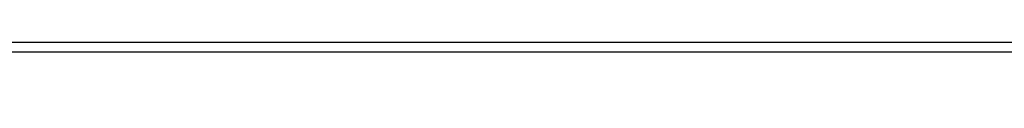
# Model space of a CAD drawing. Header units: millimetres. Extents: x -203 to 111, y 390 to 458.
# Tile 25 of 256: x -185.754 to -180.154, y 448.126 to 448.376. Entities that reach past the tile are written whole.
import ezdxf

# ---------------------------------------------------------------- set-up
doc = ezdxf.new("R2010")
doc.units = ezdxf.units.MM
doc.header["$MEASUREMENT"] = 0
doc.layers.add('Predefinito', color=5, linetype='Continuous')

msp = doc.modelspace()

# ---------------------------------------------------------------- linework, layer by layer
at = {"layer": 'Predefinito', "extrusion": (0, 1, 0)}
for points in [[(179.753274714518, 112.826268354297), (179.9974300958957, 112.8289783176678), (180.2436574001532, 112.8372044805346), (180.4917953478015, 112.8510878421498), (180.7416735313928, 112.8707643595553), (180.9931125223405, 112.8963643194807), (181.2459240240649, 112.9280117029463), (181.4999110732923, 112.9658235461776), (181.7548682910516, 113.0099093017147), (182.0105821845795, 113.060370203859), (182.2668315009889, 113.1172986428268), (182.5233876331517, 113.1807775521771), (182.780015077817, 113.2508798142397), (183.0364719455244, 113.3276676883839), (183.2925105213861, 113.4111922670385), (183.5478778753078, 113.5014929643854), (183.8023165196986, 113.5985970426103), (184.0555651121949, 113.702519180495), (184.3073592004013, 113.8132610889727), (184.5574320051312, 113.9308111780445), (184.805515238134, 114.0551442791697), (185.0513399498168, 114.1862214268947), (185.2946374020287, 114.3239897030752), (185.5351399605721, 114.4683821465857), (185.7725820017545, 114.6193177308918), (186.0067008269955, 114.7767014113), (186.2372375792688, 114.9404242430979), (186.4639381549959, 115.1103635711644), (186.6865541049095, 115.2863832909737), (186.9048435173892, 115.4683341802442), (187.1185718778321, 115.6560542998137), (187.3275128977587, 115.8493694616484), (187.53144930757, 116.048093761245), (187.7301736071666, 116.2520301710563), (187.9234887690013, 116.4609711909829), (188.1112088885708, 116.6746995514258), (188.2931597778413, 116.8929889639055), (188.4691794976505, 117.115604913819), (188.6391188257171, 117.3423054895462), (188.802841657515, 117.5728422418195), (188.9602253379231, 117.8069610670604), (189.1111609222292, 118.0444031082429), (189.2555533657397, 118.2849056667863), (189.3933216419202, 118.5282031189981), (189.5243987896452, 118.774027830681), (189.6487318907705, 119.0221110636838), (189.7662819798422, 119.2721838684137), (189.87702388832, 119.52397795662), (189.9809460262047, 119.7772265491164), (190.0780501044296, 120.0316651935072), (190.1683508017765, 120.2870325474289), (190.2518753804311, 120.5430711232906), (190.3286632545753, 120.7995279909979), (190.3987655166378, 121.0561554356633), (190.4622444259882, 121.3127115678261), (190.519172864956, 121.5689608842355), (190.5696337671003, 121.8246747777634), (190.6137195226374, 122.0796319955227), (190.6515313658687, 122.3336190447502), (190.6831787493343, 122.5864305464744), (190.7087787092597, 122.8378695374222), (190.7284552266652, 123.0877477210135), (190.7423385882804, 123.3358856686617), (190.7505647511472, 123.5821129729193), (190.753274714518, 292.826268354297), (190.7505647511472, 293.0704237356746), (190.7423385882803, 293.3166510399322), (190.7284552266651, 293.5647889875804), (190.7087787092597, 293.8146671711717), (190.6831787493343, 294.0661061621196), (190.6515313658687, 294.3189176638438), (190.6137195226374, 294.5729047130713), (190.5696337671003, 294.8278619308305), (190.519172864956, 295.0835758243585), (190.4622444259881, 295.3398251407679), (190.3987655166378, 295.5963812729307), (190.3286632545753, 295.853008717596), (190.2518753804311, 296.1094655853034), (190.1683508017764, 296.3655041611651), (190.0780501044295, 296.6208715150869), (189.9809460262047, 296.8753101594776), (189.8770238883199, 297.1285587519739), (189.7662819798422, 297.3803528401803), (189.6487318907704, 297.6304256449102), (189.5243987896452, 297.8785088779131), (189.3933216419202, 298.1243335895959), (189.2555533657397, 298.3676310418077), (189.1111609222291, 298.608133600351), (188.9602253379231, 298.8455756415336), (188.8028416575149, 299.0796944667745), (188.639118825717, 299.3102312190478), (188.4691794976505, 299.5369317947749), (188.2931597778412, 299.7595477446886), (188.1112088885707, 299.9778371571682), (187.9234887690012, 300.1915655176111), (187.7301736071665, 300.4005065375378), (187.5314493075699, 300.604442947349), (187.3275128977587, 300.8031672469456), (187.118571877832, 300.9964824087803), (186.9048435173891, 301.1842025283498), (186.6865541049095, 301.3661534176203), (186.4639381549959, 301.5421731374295), (186.2372375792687, 301.7121124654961), (186.0067008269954, 301.875835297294), (185.7725820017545, 302.0332189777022), (185.535139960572, 302.1841545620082), (185.2946374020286, 302.3285470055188), (185.0513399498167, 302.4663152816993), (184.8055152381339, 302.5973924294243), (184.5574320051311, 302.7217255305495), (184.3073592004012, 302.8392756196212), (184.0555651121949, 302.950017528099), (183.8023165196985, 303.0539396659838), (183.5478778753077, 303.1510437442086), (183.292510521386, 303.2413444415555), (183.0364719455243, 303.3248690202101), (182.780015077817, 303.4016568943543), (182.5233876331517, 303.4717591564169), (182.2668315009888, 303.5352380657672), (182.0105821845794, 303.592166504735), (181.7548682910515, 303.6426274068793), (181.4999110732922, 303.6867131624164), (181.2459240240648, 303.7245250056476), (180.9931125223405, 303.7561723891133), (180.7416735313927, 303.7817723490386), (180.4917953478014, 303.8014488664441), (180.2436574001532, 303.8153322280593), (179.9974300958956, 303.8235583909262), (61.75327471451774, 303.826268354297)], [(179.753274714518, 112.826268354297), (179.9974300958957, 112.8289783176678), (180.2436574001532, 112.8372044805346), (180.4917953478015, 112.8510878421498), (180.7416735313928, 112.8707643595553), (180.9931125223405, 112.8963643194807), (181.2459240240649, 112.9280117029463), (181.4999110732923, 112.9658235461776), (181.7548682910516, 113.0099093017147), (182.0105821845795, 113.060370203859), (182.2668315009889, 113.1172986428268), (182.5233876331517, 113.1807775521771), (182.780015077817, 113.2508798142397), (183.0364719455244, 113.3276676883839), (183.2925105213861, 113.4111922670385), (183.5478778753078, 113.5014929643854), (183.8023165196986, 113.5985970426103), (184.0555651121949, 113.702519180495), (184.3073592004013, 113.8132610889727), (184.5574320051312, 113.9308111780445), (184.805515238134, 114.0551442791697), (185.0513399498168, 114.1862214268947), (185.2946374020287, 114.3239897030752), (185.5351399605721, 114.4683821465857), (185.7725820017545, 114.6193177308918), (186.0067008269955, 114.7767014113), (186.2372375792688, 114.9404242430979), (186.4639381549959, 115.1103635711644), (186.6865541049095, 115.2863832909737), (186.9048435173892, 115.4683341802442), (187.1185718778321, 115.6560542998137), (187.3275128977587, 115.8493694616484), (187.53144930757, 116.048093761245), (187.7301736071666, 116.2520301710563), (187.9234887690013, 116.4609711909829), (188.1112088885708, 116.6746995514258), (188.2931597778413, 116.8929889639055), (188.4691794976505, 117.115604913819), (188.6391188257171, 117.3423054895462), (188.802841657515, 117.5728422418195), (188.9602253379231, 117.8069610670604), (189.1111609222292, 118.0444031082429), (189.2555533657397, 118.2849056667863), (189.3933216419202, 118.5282031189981), (189.5243987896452, 118.774027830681), (189.6487318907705, 119.0221110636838), (189.7662819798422, 119.2721838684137), (189.87702388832, 119.52397795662), (189.9809460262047, 119.7772265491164), (190.0780501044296, 120.0316651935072), (190.1683508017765, 120.2870325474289), (190.2518753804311, 120.5430711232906), (190.3286632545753, 120.7995279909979), (190.3987655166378, 121.0561554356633), (190.4622444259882, 121.3127115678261), (190.519172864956, 121.5689608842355), (190.5696337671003, 121.8246747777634), (190.6137195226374, 122.0796319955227), (190.6515313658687, 122.3336190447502), (190.6831787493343, 122.5864305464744), (190.7087787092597, 122.8378695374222), (190.7284552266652, 123.0877477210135), (190.7423385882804, 123.3358856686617), (190.7505647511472, 123.5821129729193), (190.753274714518, 292.826268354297), (190.7505647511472, 293.0704237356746), (190.7423385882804, 293.3166510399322), (190.7284552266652, 293.5647889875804), (190.7087787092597, 293.8146671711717), (190.6831787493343, 294.0661061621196), (190.6515313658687, 294.3189176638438), (190.6137195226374, 294.5729047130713), (190.5696337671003, 294.8278619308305), (190.519172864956, 295.0835758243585), (190.4622444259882, 295.3398251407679), (190.3987655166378, 295.5963812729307), (190.3286632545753, 295.853008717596), (190.2518753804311, 296.1094655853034), (190.1683508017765, 296.3655041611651), (190.0780501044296, 296.6208715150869), (189.9809460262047, 296.8753101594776), (189.87702388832, 297.1285587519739), (189.7662819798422, 297.3803528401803), (189.6487318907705, 297.6304256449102), (189.5243987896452, 297.8785088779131), (189.3933216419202, 298.1243335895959), (189.2555533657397, 298.3676310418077), (189.1111609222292, 298.608133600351), (188.9602253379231, 298.8455756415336), (188.802841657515, 299.0796944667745), (188.6391188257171, 299.3102312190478), (188.4691794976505, 299.5369317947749), (188.2931597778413, 299.7595477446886), (188.1112088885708, 299.9778371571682), (187.9234887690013, 300.1915655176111), (187.7301736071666, 300.4005065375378), (187.53144930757, 300.604442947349), (187.3275128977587, 300.8031672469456), (187.1185718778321, 300.9964824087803), (186.9048435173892, 301.1842025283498), (186.6865541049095, 301.3661534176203), (186.4639381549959, 301.5421731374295), (186.2372375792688, 301.7121124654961), (186.0067008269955, 301.875835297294), (185.7725820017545, 302.0332189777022), (185.5351399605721, 302.1841545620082), (185.2946374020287, 302.3285470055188), (185.0513399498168, 302.4663152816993), (184.805515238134, 302.5973924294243), (184.5574320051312, 302.7217255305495), (184.3073592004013, 302.8392756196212), (184.0555651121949, 302.950017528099), (183.8023165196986, 303.0539396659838), (183.5478778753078, 303.1510437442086), (183.2925105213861, 303.2413444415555), (183.0364719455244, 303.3248690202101), (182.780015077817, 303.4016568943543), (182.5233876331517, 303.4717591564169), (182.2668315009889, 303.5352380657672), (182.0105821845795, 303.592166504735), (181.7548682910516, 303.6426274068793), (181.4999110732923, 303.6867131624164), (181.2459240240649, 303.7245250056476), (180.9931125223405, 303.7561723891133), (180.7416735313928, 303.7817723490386), (180.4917953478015, 303.8014488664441), (180.2436574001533, 303.8153322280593), (179.9974300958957, 303.8235583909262), (61.75327471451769, 303.826268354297)], [(179.2274357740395, 12.0399183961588), (179.4715911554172, 12.04262835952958), (179.7178184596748, 12.05085452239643), (179.965956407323, 12.06473788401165), (180.2158345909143, 12.08441440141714), (180.4672735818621, 12.1100143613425), (180.7200850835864, 12.14166174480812), (180.9740721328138, 12.1794735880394), (181.2290293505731, 12.22355934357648), (181.4847432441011, 12.27402024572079), (181.7409925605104, 12.33094868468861), (181.9975486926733, 12.39442759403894), (182.2541761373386, 12.46452985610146), (182.5106330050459, 12.54131773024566), (182.7666715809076, 12.62484230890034), (183.0220389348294, 12.71514300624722), (183.2764775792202, 12.81224708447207), (183.5297261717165, 12.9161692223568), (183.7815202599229, 13.02691113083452), (184.0315930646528, 13.14446121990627), (184.2796762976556, 13.26879432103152), (184.5255010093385, 13.39987146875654), (184.7687984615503, 13.53763974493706), (185.0093010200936, 13.68203218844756), (185.2467430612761, 13.83296777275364), (185.4808618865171, 13.99035145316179), (185.7113986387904, 14.15407428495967), (185.9380992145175, 14.32401361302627), (186.1607151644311, 14.50003333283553), (186.3790045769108, 14.68198422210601), (186.5927329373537, 14.86970434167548), (186.8016739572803, 15.0630195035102), (187.0056103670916, 15.26174380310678), (187.2043346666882, 15.46568021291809), (187.3976498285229, 15.67462123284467), (187.5853699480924, 15.88834959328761), (187.7673208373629, 16.10663900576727), (187.9433405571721, 16.32925495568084), (188.1132798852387, 16.55595553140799), (188.2770027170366, 16.78649228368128), (188.4343863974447, 17.02061110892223), (188.5853219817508, 17.25805315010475), (188.7297144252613, 17.49855570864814), (188.8674827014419, 17.74185316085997), (188.9985598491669, 17.98767787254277), (189.1228929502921, 18.23576110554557), (189.2404430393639, 18.4858339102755), (189.3511849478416, 18.73762799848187), (189.4551070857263, 18.9908765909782), (189.5522111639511, 19.24531523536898), (189.642511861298, 19.50068258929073), (189.7260364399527, 19.7567211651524), (189.8028243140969, 20.01317803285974), (189.8729265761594, 20.26980547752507), (189.9364054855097, 20.5263616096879), (189.9933339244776, 20.78261092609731), (190.0437948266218, 21.03832481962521), (190.0878805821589, 21.29328203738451), (190.1256924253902, 21.54726908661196), (190.1573398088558, 21.80008058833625), (190.1829397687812, 22.05151957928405), (190.2026162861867, 22.30139776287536), (190.2164996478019, 22.54953571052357), (190.2247258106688, 22.79576301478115), (190.2274357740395, 88.0399183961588), (190.2247258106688, 88.28407377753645), (190.2164996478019, 88.53030108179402), (190.2026162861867, 88.77843902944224), (190.1829397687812, 89.02831721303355), (190.1573398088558, 89.27975620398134), (190.1256924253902, 89.53256770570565), (190.0878805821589, 89.78655475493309), (190.0437948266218, 90.04151197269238), (189.9933339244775, 90.29722586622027), (189.9364054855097, 90.5534751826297), (189.8729265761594, 90.81003131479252), (189.8028243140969, 91.06665875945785), (189.7260364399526, 91.32311562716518), (189.6425118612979, 91.57915420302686), (189.5522111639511, 91.83452155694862), (189.4551070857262, 92.0889602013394), (189.3511849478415, 92.34220879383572), (189.2404430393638, 92.5940028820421), (189.1228929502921, 92.84407568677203), (188.9985598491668, 93.09215891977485), (188.8674827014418, 93.33798363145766), (188.7297144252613, 93.58128108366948), (188.5853219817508, 93.82178364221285), (188.4343863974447, 94.05922568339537), (188.2770027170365, 94.29334450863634), (188.1132798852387, 94.52388126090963), (187.943340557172, 94.75058183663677), (187.7673208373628, 94.97319778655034), (187.5853699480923, 95.19148719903), (187.3976498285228, 95.40521555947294), (187.2043346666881, 95.61415657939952), (187.0056103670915, 95.81809298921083), (186.8016739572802, 96.0168172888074), (186.5927329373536, 96.21013245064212), (186.3790045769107, 96.39785257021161), (186.1607151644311, 96.57980345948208), (185.9380992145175, 96.75582317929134), (185.7113986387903, 96.92576250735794), (185.480861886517, 97.08948533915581), (185.2467430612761, 97.24686901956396), (185.0093010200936, 97.39780460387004), (184.7687984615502, 97.54219704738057), (184.5255010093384, 97.67996532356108), (184.2796762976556, 97.81104247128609), (184.0315930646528, 97.93537557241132), (183.7815202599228, 98.05292566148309), (183.5297261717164, 98.1636675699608), (183.2764775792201, 98.26758970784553), (183.0220389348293, 98.36469378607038), (182.7666715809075, 98.45499448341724), (182.5106330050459, 98.53851906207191), (182.2541761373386, 98.61530693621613), (181.9975486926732, 98.68540919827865), (181.7409925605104, 98.74888810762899), (181.484743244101, 98.80581654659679), (181.2290293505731, 98.8562774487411), (180.9740721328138, 98.90036320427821), (180.7200850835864, 98.93817504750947), (180.4672735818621, 98.96982243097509), (180.2158345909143, 98.99542239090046), (179.965956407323, 99.01509890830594), (179.7178184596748, 99.02898226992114), (179.4715911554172, 99.037208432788), (62.22743577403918, 99.0399183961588)], [(179.2274357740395, 12.0399183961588), (61.9832803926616, 12.04262835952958), (61.73705308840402, 12.05085452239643), (61.48891514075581, 12.06473788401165), (61.23903695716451, 12.08441440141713), (60.9875979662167, 12.11001436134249), (60.73478646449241, 12.14166174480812), (60.48079941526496, 12.1794735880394), (60.22584219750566, 12.22355934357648), (59.97012830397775, 12.27402024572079), (59.71387898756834, 12.3309486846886), (59.45732285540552, 12.39442759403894), (59.20069541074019, 12.46452985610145), (58.94423854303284, 12.54131773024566), (58.68819996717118, 12.62484230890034), (58.43283261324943, 12.71514300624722), (58.17839396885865, 12.81224708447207), (57.92514537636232, 12.91616922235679), (57.67335128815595, 13.02691113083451), (57.42327848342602, 13.14446121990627), (57.17519525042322, 13.26879432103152), (56.92937053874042, 13.39987146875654), (56.68607308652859, 13.53763974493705), (56.4455705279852, 13.68203218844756), (56.20812848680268, 13.83296777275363), (55.97400966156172, 13.99035145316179), (55.74347290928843, 14.15407428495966), (55.51677233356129, 14.32401361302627), (55.29415638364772, 14.50003333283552), (55.07586697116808, 14.68198422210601), (54.86213861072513, 14.86970434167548), (54.65319759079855, 15.0630195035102), (54.44926118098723, 15.26174380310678), (54.25053688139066, 15.46568021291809), (54.05722171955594, 15.67462123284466), (53.86950159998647, 15.88834959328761), (53.68755071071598, 16.10663900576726), (53.51153099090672, 16.32925495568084), (53.34159166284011, 16.55595553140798), (53.17786883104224, 16.78649228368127), (53.02048515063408, 17.02061110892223), (52.86954956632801, 17.25805315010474), (52.72515712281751, 17.49855570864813), (52.587388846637, 17.74185316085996), (52.45631169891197, 17.98767787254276), (52.33197859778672, 18.23576110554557), (52.21442850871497, 18.4858339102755), (52.10368660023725, 18.73762799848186), (51.99976446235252, 18.9908765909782), (51.90266038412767, 19.24531523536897), (51.81235968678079, 19.50068258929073), (51.72883510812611, 19.75672116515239), (51.6520472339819, 20.01317803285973), (51.58194497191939, 20.26980547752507), (51.51846606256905, 20.52636160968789), (51.46153762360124, 20.7826109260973), (51.41107672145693, 21.03832481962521), (51.36699096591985, 21.29328203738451), (51.32917912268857, 21.54726908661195), (51.29753173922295, 21.80008058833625), (51.27193177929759, 22.05151957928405), (51.2522552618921, 22.30139776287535), (51.23837190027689, 22.54953571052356), (51.23014573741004, 22.79576301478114), (51.22743577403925, 88.0399183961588), (51.23014573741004, 88.28407377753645), (51.23837190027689, 88.53030108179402), (51.2522552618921, 88.77843902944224), (51.27193177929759, 89.02831721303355), (51.29753173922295, 89.27975620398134), (51.32917912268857, 89.53256770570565), (51.36699096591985, 89.78655475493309), (51.41107672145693, 90.04151197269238), (51.46153762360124, 90.29722586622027), (51.51846606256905, 90.5534751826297), (51.58194497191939, 90.81003131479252), (51.6520472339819, 91.06665875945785), (51.72883510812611, 91.32311562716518), (51.81235968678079, 91.57915420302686), (51.90266038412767, 91.83452155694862), (51.99976446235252, 92.0889602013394), (52.10368660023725, 92.34220879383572), (52.21442850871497, 92.5940028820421), (52.33197859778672, 92.84407568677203), (52.45631169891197, 93.09215891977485), (52.587388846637, 93.33798363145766), (52.72515712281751, 93.58128108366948), (52.86954956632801, 93.82178364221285), (53.02048515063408, 94.05922568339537), (53.17786883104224, 94.29334450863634), (53.34159166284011, 94.52388126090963), (53.51153099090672, 94.75058183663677), (53.68755071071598, 94.97319778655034), (53.86950159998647, 95.19148719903), (54.05722171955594, 95.40521555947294), (54.25053688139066, 95.61415657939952), (54.44926118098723, 95.81809298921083), (54.65319759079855, 96.0168172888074), (54.86213861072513, 96.21013245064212), (55.07586697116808, 96.39785257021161), (55.29415638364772, 96.57980345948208), (55.51677233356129, 96.75582317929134), (55.74347290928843, 96.92576250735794), (55.97400966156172, 97.08948533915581), (56.20812848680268, 97.24686901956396), (56.4455705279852, 97.39780460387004), (56.68607308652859, 97.54219704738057), (56.92937053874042, 97.67996532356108), (57.17519525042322, 97.81104247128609), (57.42327848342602, 97.93537557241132), (57.67335128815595, 98.05292566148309), (57.92514537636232, 98.1636675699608), (58.17839396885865, 98.26758970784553), (58.43283261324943, 98.36469378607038), (58.68819996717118, 98.45499448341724), (58.94423854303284, 98.53851906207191), (59.20069541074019, 98.61530693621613), (59.45732285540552, 98.68540919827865), (59.71387898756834, 98.74888810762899), (59.97012830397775, 98.80581654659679), (60.22584219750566, 98.8562774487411), (60.48079941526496, 98.90036320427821), (60.73478646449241, 98.93817504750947), (60.9875979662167, 98.96982243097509), (61.23903695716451, 98.99542239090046), (61.48891514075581, 99.01509890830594), (61.73705308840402, 99.02898226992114), (61.9832803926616, 99.037208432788), (179.2274357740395, 99.0399183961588), (179.4715911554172, 99.037208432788), (179.7178184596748, 99.02898226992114), (179.965956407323, 99.01509890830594), (180.2158345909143, 98.99542239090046), (180.4672735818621, 98.96982243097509), (180.7200850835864, 98.93817504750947), (180.9740721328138, 98.90036320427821), (181.2290293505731, 98.8562774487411), (181.4847432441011, 98.80581654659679), (181.7409925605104, 98.74888810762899), (181.9975486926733, 98.68540919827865), (182.2541761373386, 98.61530693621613), (182.5106330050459, 98.53851906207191), (182.7666715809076, 98.45499448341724), (183.0220389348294, 98.36469378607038), (183.2764775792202, 98.26758970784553), (183.5297261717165, 98.1636675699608), (183.7815202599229, 98.05292566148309), (184.0315930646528, 97.93537557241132), (184.2796762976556, 97.81104247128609), (184.5255010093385, 97.67996532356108), (184.7687984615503, 97.54219704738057), (185.0093010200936, 97.39780460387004), (185.2467430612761, 97.24686901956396), (185.4808618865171, 97.08948533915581), (185.7113986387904, 96.92576250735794), (185.9380992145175, 96.75582317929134), (186.1607151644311, 96.57980345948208), (186.3790045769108, 96.39785257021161), (186.5927329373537, 96.21013245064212), (186.8016739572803, 96.0168172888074), (187.0056103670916, 95.81809298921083), (187.2043346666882, 95.61415657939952), (187.3976498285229, 95.40521555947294), (187.5853699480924, 95.19148719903), (187.7673208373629, 94.97319778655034), (187.9433405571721, 94.75058183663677), (188.1132798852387, 94.52388126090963), (188.2770027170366, 94.29334450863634), (188.4343863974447, 94.05922568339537), (188.5853219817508, 93.82178364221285), (188.7297144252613, 93.58128108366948), (188.8674827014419, 93.33798363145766), (188.9985598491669, 93.09215891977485), (189.1228929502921, 92.84407568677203), (189.2404430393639, 92.5940028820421), (189.3511849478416, 92.34220879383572), (189.4551070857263, 92.0889602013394), (189.5522111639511, 91.83452155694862), (189.642511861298, 91.57915420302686), (189.7260364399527, 91.32311562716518), (189.8028243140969, 91.06665875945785), (189.8729265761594, 90.81003131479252), (189.9364054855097, 90.5534751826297), (189.9933339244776, 90.29722586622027), (190.0437948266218, 90.04151197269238), (190.0878805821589, 89.78655475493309), (190.1256924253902, 89.53256770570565), (190.1573398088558, 89.27975620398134), (190.1829397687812, 89.02831721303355), (190.2026162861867, 88.77843902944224), (190.2164996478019, 88.53030108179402), (190.2247258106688, 88.28407377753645), (190.2274357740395, 23.0399183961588), (190.2247258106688, 22.79576301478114), (190.2164996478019, 22.54953571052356), (190.2026162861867, 22.30139776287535), (190.1829397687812, 22.05151957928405), (190.1573398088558, 21.80008058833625), (190.1256924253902, 21.54726908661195), (190.0878805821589, 21.29328203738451), (190.0437948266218, 21.03832481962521), (189.9933339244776, 20.7826109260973), (189.9364054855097, 20.52636160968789), (189.8729265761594, 20.26980547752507), (189.8028243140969, 20.01317803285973), (189.7260364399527, 19.75672116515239), (189.642511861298, 19.50068258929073), (189.5522111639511, 19.24531523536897), (189.4551070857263, 18.9908765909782), (189.3511849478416, 18.73762799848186), (189.2404430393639, 18.4858339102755), (189.1228929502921, 18.23576110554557), (188.9985598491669, 17.98767787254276), (188.8674827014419, 17.74185316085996), (188.7297144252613, 17.49855570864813), (188.5853219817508, 17.25805315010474), (188.4343863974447, 17.02061110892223), (188.2770027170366, 16.78649228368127), (188.1132798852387, 16.55595553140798), (187.9433405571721, 16.32925495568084), (187.7673208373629, 16.10663900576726), (187.5853699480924, 15.88834959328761), (187.3976498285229, 15.67462123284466), (187.2043346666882, 15.46568021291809), (187.0056103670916, 15.26174380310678), (186.8016739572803, 15.0630195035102), (186.5927329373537, 14.86970434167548), (186.3790045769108, 14.68198422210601), (186.1607151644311, 14.50003333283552), (185.9380992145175, 14.32401361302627), (185.7113986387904, 14.15407428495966), (185.4808618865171, 13.99035145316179), (185.2467430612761, 13.83296777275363), (185.0093010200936, 13.68203218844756), (184.7687984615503, 13.53763974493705), (184.5255010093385, 13.39987146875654), (184.2796762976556, 13.26879432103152), (184.0315930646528, 13.14446121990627), (183.7815202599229, 13.02691113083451), (183.5297261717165, 12.91616922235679), (183.2764775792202, 12.81224708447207), (183.0220389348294, 12.71514300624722), (182.7666715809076, 12.62484230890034), (182.5106330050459, 12.54131773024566), (182.2541761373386, 12.46452985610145), (181.9975486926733, 12.39442759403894), (181.7409925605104, 12.3309486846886), (181.4847432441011, 12.27402024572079), (181.2290293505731, 12.22355934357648), (180.9740721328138, 12.1794735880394), (180.7200850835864, 12.14166174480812), (180.4672735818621, 12.11001436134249), (180.2158345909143, 12.08441440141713), (179.965956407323, 12.06473788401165), (179.7178184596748, 12.05085452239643), (179.4715911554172, 12.04262835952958), (179.2274357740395, 12.0399183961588)], [(179.2274357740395, 12.0399183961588), (179.4715911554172, 12.04262835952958), (179.7178184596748, 12.05085452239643), (179.965956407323, 12.06473788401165), (180.2158345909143, 12.08441440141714), (180.4672735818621, 12.1100143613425), (180.7200850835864, 12.14166174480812), (180.9740721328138, 12.1794735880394), (181.2290293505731, 12.22355934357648), (181.4847432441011, 12.27402024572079), (181.7409925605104, 12.33094868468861), (181.9975486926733, 12.39442759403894), (182.2541761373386, 12.46452985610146), (182.5106330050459, 12.54131773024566), (182.7666715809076, 12.62484230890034), (183.0220389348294, 12.71514300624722), (183.2764775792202, 12.81224708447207), (183.5297261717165, 12.9161692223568), (183.7815202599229, 13.02691113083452), (184.0315930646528, 13.14446121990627), (184.2796762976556, 13.26879432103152), (184.5255010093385, 13.39987146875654), (184.7687984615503, 13.53763974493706), (185.0093010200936, 13.68203218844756), (185.2467430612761, 13.83296777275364), (185.4808618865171, 13.99035145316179), (185.7113986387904, 14.15407428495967), (185.9380992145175, 14.32401361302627), (186.1607151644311, 14.50003333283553), (186.3790045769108, 14.68198422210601), (186.5927329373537, 14.86970434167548), (186.8016739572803, 15.0630195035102), (187.0056103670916, 15.26174380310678), (187.2043346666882, 15.46568021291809), (187.3976498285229, 15.67462123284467), (187.5853699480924, 15.88834959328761), (187.7673208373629, 16.10663900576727), (187.9433405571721, 16.32925495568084), (188.1132798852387, 16.55595553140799), (188.2770027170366, 16.78649228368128), (188.4343863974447, 17.02061110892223), (188.5853219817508, 17.25805315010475), (188.7297144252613, 17.49855570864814), (188.8674827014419, 17.74185316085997), (188.9985598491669, 17.98767787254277), (189.1228929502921, 18.23576110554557), (189.2404430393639, 18.4858339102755), (189.3511849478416, 18.73762799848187), (189.4551070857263, 18.9908765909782), (189.5522111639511, 19.24531523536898), (189.642511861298, 19.50068258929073), (189.7260364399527, 19.7567211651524), (189.8028243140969, 20.01317803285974), (189.8729265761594, 20.26980547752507), (189.9364054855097, 20.5263616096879), (189.9933339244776, 20.78261092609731), (190.0437948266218, 21.03832481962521), (190.0878805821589, 21.29328203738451), (190.1256924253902, 21.54726908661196), (190.1573398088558, 21.80008058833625), (190.1829397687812, 22.05151957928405), (190.2026162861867, 22.30139776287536), (190.2164996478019, 22.54953571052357), (190.2247258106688, 22.79576301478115), (190.2274357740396, 88.03991839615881), (190.2247258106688, 88.28407377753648), (190.216499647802, 88.53030108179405), (190.2026162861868, 88.77843902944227), (190.1829397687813, 89.02831721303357), (190.1573398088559, 89.27975620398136), (190.1256924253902, 89.53256770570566), (190.087880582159, 89.78655475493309), (190.0437948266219, 90.04151197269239), (189.9933339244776, 90.29722586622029), (189.9364054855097, 90.5534751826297), (189.8729265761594, 90.81003131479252), (189.8028243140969, 91.06665875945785), (189.7260364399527, 91.32311562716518), (189.642511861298, 91.57915420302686), (189.5522111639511, 91.83452155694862), (189.4551070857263, 92.0889602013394), (189.3511849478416, 92.34220879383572), (189.2404430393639, 92.5940028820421), (189.1228929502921, 92.84407568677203), (188.9985598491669, 93.09215891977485), (188.8674827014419, 93.33798363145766), (188.7297144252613, 93.58128108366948), (188.5853219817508, 93.82178364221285), (188.4343863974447, 94.05922568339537), (188.2770027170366, 94.29334450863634), (188.1132798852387, 94.52388126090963), (187.9433405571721, 94.75058183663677), (187.7673208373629, 94.97319778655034), (187.5853699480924, 95.19148719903), (187.3976498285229, 95.40521555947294), (187.2043346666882, 95.61415657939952), (187.0056103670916, 95.81809298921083), (186.8016739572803, 96.0168172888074), (186.5927329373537, 96.21013245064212), (186.3790045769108, 96.39785257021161), (186.1607151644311, 96.57980345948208), (185.9380992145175, 96.75582317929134), (185.7113986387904, 96.92576250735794), (185.4808618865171, 97.08948533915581), (185.2467430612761, 97.24686901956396), (185.0093010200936, 97.39780460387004), (184.7687984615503, 97.54219704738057), (184.5255010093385, 97.67996532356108), (184.2796762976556, 97.81104247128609), (184.0315930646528, 97.93537557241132), (183.7815202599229, 98.05292566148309), (183.5297261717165, 98.1636675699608), (183.2764775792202, 98.26758970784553), (183.0220389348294, 98.36469378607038), (182.7666715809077, 98.45499448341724), (182.510633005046, 98.53851906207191), (182.2541761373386, 98.61530693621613), (181.9975486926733, 98.68540919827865), (181.7409925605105, 98.74888810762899), (181.4847432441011, 98.8058165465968), (181.2290293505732, 98.85627744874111), (180.9740721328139, 98.90036320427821), (180.7200850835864, 98.93817504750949), (180.4672735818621, 98.96982243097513), (180.2158345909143, 98.99542239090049), (179.9659564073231, 99.01509890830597), (179.7178184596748, 99.02898226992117), (179.4715911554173, 99.03720843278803), (62.22743577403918, 99.0399183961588)], [(61.7532747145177, 303.826268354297), (179.9974300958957, 303.8235583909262), (180.2436574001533, 303.8153322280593), (180.4917953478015, 303.8014488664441), (180.7416735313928, 303.7817723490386), (180.9931125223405, 303.7561723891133), (181.2459240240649, 303.7245250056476), (181.4999110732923, 303.6867131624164), (181.7548682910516, 303.6426274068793), (182.0105821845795, 303.592166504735), (182.2668315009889, 303.5352380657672), (182.5233876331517, 303.4717591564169), (182.780015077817, 303.4016568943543), (183.0364719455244, 303.3248690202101), (183.2925105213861, 303.2413444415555), (183.5478778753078, 303.1510437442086), (183.8023165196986, 303.0539396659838), (184.0555651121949, 302.950017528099), (184.3073592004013, 302.8392756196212), (184.5574320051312, 302.7217255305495), (184.805515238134, 302.5973924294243), (185.0513399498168, 302.4663152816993), (185.2946374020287, 302.3285470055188), (185.5351399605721, 302.1841545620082), (185.7725820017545, 302.0332189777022), (186.0067008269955, 301.875835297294), (186.2372375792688, 301.7121124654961), (186.4639381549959, 301.5421731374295), (186.6865541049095, 301.3661534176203), (186.9048435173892, 301.1842025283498), (187.1185718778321, 300.9964824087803), (187.3275128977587, 300.8031672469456), (187.53144930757, 300.604442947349), (187.7301736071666, 300.4005065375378), (187.9234887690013, 300.1915655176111), (188.1112088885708, 299.9778371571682), (188.2931597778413, 299.7595477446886), (188.4691794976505, 299.5369317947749), (188.6391188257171, 299.3102312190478), (188.802841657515, 299.0796944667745), (188.9602253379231, 298.8455756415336), (189.1111609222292, 298.608133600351), (189.2555533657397, 298.3676310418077), (189.3933216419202, 298.1243335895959), (189.5243987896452, 297.8785088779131), (189.6487318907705, 297.6304256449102), (189.7662819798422, 297.3803528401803), (189.87702388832, 297.1285587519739), (189.9809460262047, 296.8753101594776), (190.0780501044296, 296.6208715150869), (190.1683508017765, 296.3655041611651), (190.2518753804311, 296.1094655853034), (190.3286632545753, 295.853008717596), (190.3987655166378, 295.5963812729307), (190.4622444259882, 295.3398251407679), (190.519172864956, 295.0835758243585), (190.5696337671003, 294.8278619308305), (190.6137195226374, 294.5729047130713), (190.6515313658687, 294.3189176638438), (190.6831787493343, 294.0661061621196), (190.7087787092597, 293.8146671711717), (190.7284552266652, 293.5647889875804), (190.7423385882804, 293.3166510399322), (190.7505647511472, 293.0704237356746), (190.753274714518, 123.826268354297), (190.7505647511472, 123.5821129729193), (190.7423385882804, 123.3358856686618), (190.7284552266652, 123.0877477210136), (190.7087787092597, 122.8378695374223), (190.6831787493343, 122.5864305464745), (190.6515313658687, 122.3336190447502), (190.6137195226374, 122.0796319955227), (190.5696337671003, 121.8246747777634), (190.519172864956, 121.5689608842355), (190.4622444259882, 121.3127115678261), (190.3987655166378, 121.0561554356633), (190.3286632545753, 120.799527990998), (190.2518753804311, 120.5430711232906), (190.1683508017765, 120.2870325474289), (190.0780501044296, 120.0316651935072), (189.9809460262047, 119.7772265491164), (189.87702388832, 119.5239779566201), (189.7662819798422, 119.2721838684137), (189.6487318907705, 119.0221110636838), (189.5243987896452, 118.774027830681), (189.3933216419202, 118.5282031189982), (189.2555533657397, 118.2849056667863), (189.1111609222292, 118.0444031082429), (188.9602253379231, 117.8069610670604), (188.802841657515, 117.5728422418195), (188.6391188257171, 117.3423054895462), (188.4691794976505, 117.1156049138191), (188.2931597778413, 116.8929889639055), (188.1112088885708, 116.6746995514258), (187.9234887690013, 116.4609711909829), (187.7301736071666, 116.2520301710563), (187.53144930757, 116.048093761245), (187.3275128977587, 115.8493694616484), (187.1185718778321, 115.6560542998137), (186.9048435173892, 115.4683341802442), (186.6865541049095, 115.2863832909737), (186.4639381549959, 115.1103635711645), (186.2372375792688, 114.9404242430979), (186.0067008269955, 114.7767014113), (185.7725820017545, 114.6193177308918), (185.5351399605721, 114.4683821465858), (185.2946374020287, 114.3239897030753), (185.0513399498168, 114.1862214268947), (184.805515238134, 114.0551442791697), (184.5574320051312, 113.9308111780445), (184.3073592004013, 113.8132610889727), (184.0555651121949, 113.702519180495), (183.8023165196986, 113.5985970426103), (183.5478778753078, 113.5014929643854), (183.2925105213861, 113.4111922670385), (183.0364719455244, 113.3276676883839), (182.780015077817, 113.2508798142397), (182.5233876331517, 113.1807775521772), (182.2668315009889, 113.1172986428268), (182.0105821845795, 113.060370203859), (181.7548682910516, 113.0099093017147), (181.4999110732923, 112.9658235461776), (181.2459240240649, 112.9280117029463), (180.9931125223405, 112.8963643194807), (180.7416735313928, 112.8707643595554), (180.4917953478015, 112.8510878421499), (180.2436574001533, 112.8372044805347), (179.9974300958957, 112.8289783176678), (179.753274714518, 112.826268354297)]]:
    msp.add_lwpolyline(points, dxfattribs=at)
at = {"layer": 'Predefinito'}
for points in [[(-190.753274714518, 448.3759884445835), (-50.75327471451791, 448.3759884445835)], [(-190.753274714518, 448.3759884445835), (-50.75327471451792, 448.3759884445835)], [(-190.2274357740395, 448.3197796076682), (-51.22743577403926, 448.3197796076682)], [(-190.2274357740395, 448.3197796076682), (-51.22743577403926, 448.3197796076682)]]:
    msp.add_lwpolyline(points, dxfattribs=at)

doc.saveas('drawing.dxf')
